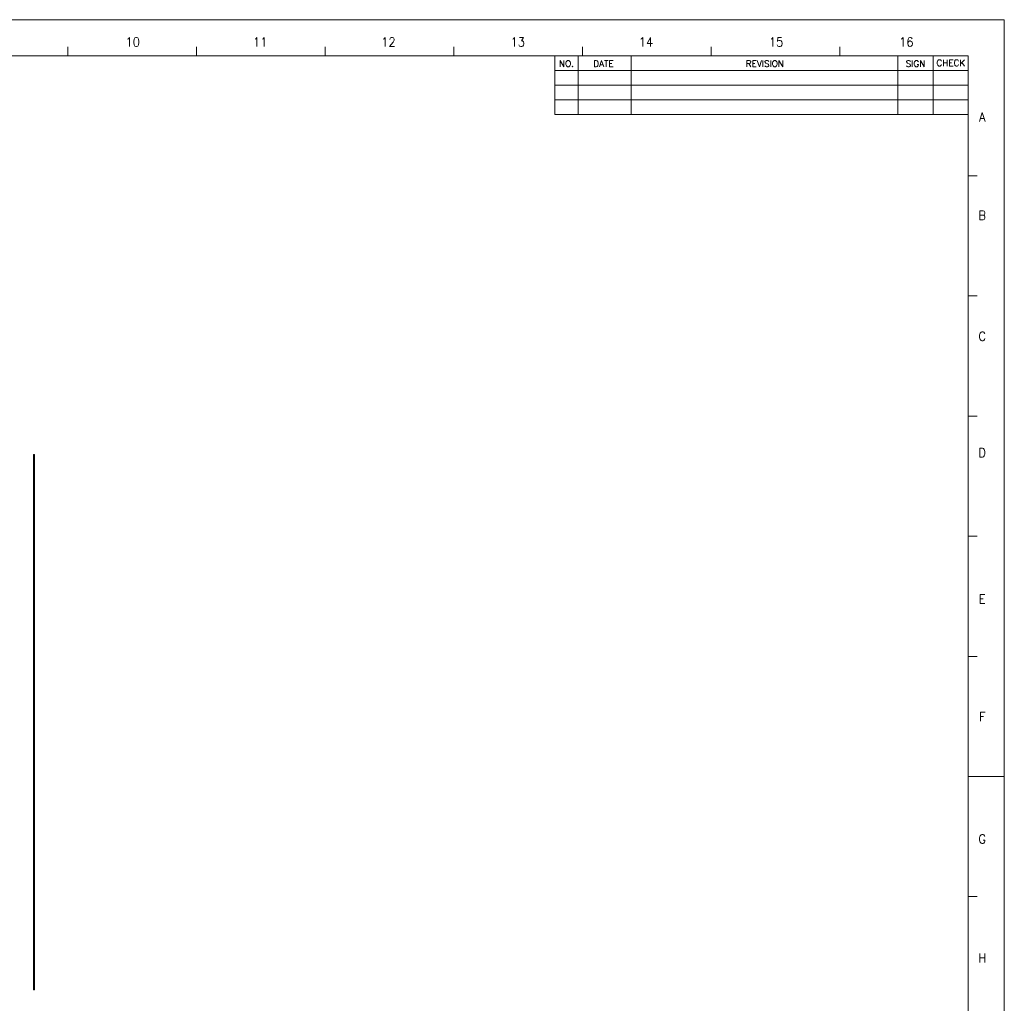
# Model space of a CAD drawing. Header units: millimetres. Extents: x 4497 to 13960, y 12291 to 16372.
# Tile 217 of 217: x 12930 to 13937, y 13326 to 14332. Entities that reach past the tile are written whole.
import ezdxf
from ezdxf.enums import TextEntityAlignment as Align

# ---------------------------------------------------------------- set-up
doc = ezdxf.new("R2010")
doc.units = ezdxf.units.MM
doc.header["$LTSCALE"] = 0.8
doc.linetypes.add('HIDDEN', pattern=[9.525, 6.35, -3.175])
doc.layers.get('0').update_dxf_attribs({"linetype": 'CONTINUOUS', "lineweight": 0})
doc.layers.add('3', color=5, linetype='HIDDEN', lineweight=0)
doc.styles.add('S', font='SIMPLEX')
doc.styles.get("Standard").update_dxf_attribs({"font": 'romans.shx', "width": 0.8, "oblique": 5, "bigfont": 'whgtxt.shx'})

msp = doc.modelspace()

# ---------------------------------------------------------------- linework, layer by layer
for p, q in [((11749.335, 14331.924), (13937.475, 14331.924)), ((13937.475, 14331.924), (13937.475, 12784.215)), ((12979.589, 14295.117), (12979.589, 14304.319)), ((13111.171, 14295.117), (13111.171, 14304.319)), ((13242.754, 14295.117), (13242.754, 14304.319)), ((13374.337, 14295.117), (13374.337, 14304.319)), ((13505.92, 14295.117), (13505.92, 14304.319)), ((13637.503, 14295.117), (13637.503, 14304.319)), ((13769.086, 14295.117), (13769.086, 14304.319)), ((11795.343, 14295.117), (13900.669, 14295.117)), ((13477.669, 14235.117), (13477.669, 14295.117)), ((13501.669, 14235.117), (13501.669, 14295.117)), ((13555.669, 14235.117), (13555.669, 14295.117)), ((13828.669, 14295.117), (13828.669, 14235.117)), ((13864.669, 14295.117), (13864.669, 14235.117)), ((13900.669, 12821.021), (13900.669, 14295.117)), ((13477.669, 14280.117), (13900.669, 14280.117)), ((13477.669, 14265.117), (13900.669, 14265.117)), ((13477.669, 14250.117), (13900.669, 14250.117)), ((13477.669, 14235.117), (13900.669, 14235.117)), ((13900.669, 14172.276), (13909.87, 14172.276)), ((13900.669, 14049.435), (13909.87, 14049.435)), ((13900.669, 13926.593), (13909.87, 13926.593)), ((12944.357, 13339.951), (12944.357, 13887.251)), ((12945.357, 13887.251), (12944.357, 13887.251)), ((12945.357, 13885.251), (12944.357, 13885.251)), ((12944.357, 13884.001), (12945.357, 13884.001)), ((12944.357, 13880.501), (12945.357, 13880.501)), ((12945.357, 13339.951), (12945.357, 13887.251)), ((13900.669, 13803.752), (13909.87, 13803.752)), ((13900.669, 13680.911), (13909.87, 13680.911)), ((12944.357, 13615.351), (12945.357, 13615.351)), ((12944.357, 13611.851), (12945.357, 13611.851)), ((13900.669, 13558.069), (13937.475, 13558.069)), ((13900.669, 13435.228), (13909.87, 13435.228)), ((12944.357, 13346.701), (12945.357, 13346.701)), ((12944.357, 13343.201), (12945.357, 13343.201)), ((12945.357, 13341.951), (12944.357, 13341.951)), ((12945.357, 13339.951), (12944.357, 13339.951))]:
    msp.add_line(p, q)
at = {"layer": '3'}
for p, q in [((12944.357, 13884.001), (12945.357, 13884.001)), ((12944.357, 13880.503), (12944.357, 13883.999)), ((12944.357, 13880.501), (12945.357, 13880.501)), ((12945.357, 13880.503), (12945.357, 13883.999)), ((12945.357, 13879.251), (12944.357, 13879.251)), ((12945.357, 13877.251), (12944.357, 13877.251)), ((12945.357, 13851.751), (12944.357, 13851.751)), ((12945.357, 13849.751), (12944.357, 13849.751)), ((12945.357, 13695.501), (12944.357, 13695.501)), ((12945.357, 13693.501), (12944.357, 13693.501)), ((12945.357, 13668.001), (12944.357, 13668.001)), ((12945.357, 13666.001), (12944.357, 13666.001)), ((12944.357, 13615.351), (12945.357, 13616.351)), ((12944.357, 13611.851), (12945.357, 13610.851)), ((12945.357, 13535.501), (12944.357, 13535.501)), ((12945.357, 13533.501), (12944.357, 13533.501)), ((12945.357, 13508.001), (12944.357, 13508.001)), ((12945.357, 13506.001), (12944.357, 13506.001)), ((12945.357, 13356.751), (12944.357, 13356.751)), ((12945.357, 13354.751), (12944.357, 13354.751)), ((12944.357, 13346.701), (12945.357, 13347.701)), ((12944.357, 13343.201), (12945.357, 13342.201))]:
    msp.add_line(p, q, dxfattribs=at)

# ---------------------------------------------------------------- texts
at = {"width": 0.933333}
for s, height, p in [('10', 9.2016, (13045.786, 14309.1)), ('11', 9.2016, (13176.225, 14309.1)), ('12', 9.2016, (13307.336, 14309.1)), ('13', 9.2016, (13439.792, 14309.1)), ('14', 9.2016, (13570.903, 14309.1)), ('15', 9.2016, (13704.031, 14309.1)), ('16', 9.2016, (13837.159, 14309.1)), ('A', 9.202, (13914.941, 14232.45)), ('B', 9.202, (13914.941, 14131.902)), ('C', 9.202, (13914.941, 14008.188)), ('D', 9.202, (13914.941, 13889.179)), ('E', 9.202, (13914.941, 13739.607)), ('F', 9.202, (13914.941, 13619.254)), ('G', 9.202, (13914.941, 13494.195)), ('H', 9.202, (13914.941, 13372.497))]:
    msp.add_text(s, height=height, dxfattribs=at).set_placement(p, align=Align.MIDDLE_CENTER)
at = {"style": 'S'}
for s, p in [('NO.', (13489.575, 14286.995)), ('DATE', (13527.45, 14286.995)), ('REVISION', (13692.524, 14286.995)), ('SIGN', (13846.627, 14286.995)), ('CHECK', (13882.743, 14287.734))]:
    msp.add_text(s, height=6.6, dxfattribs=at).set_placement(p, align=Align.MIDDLE)

doc.saveas('drawing.dxf')
